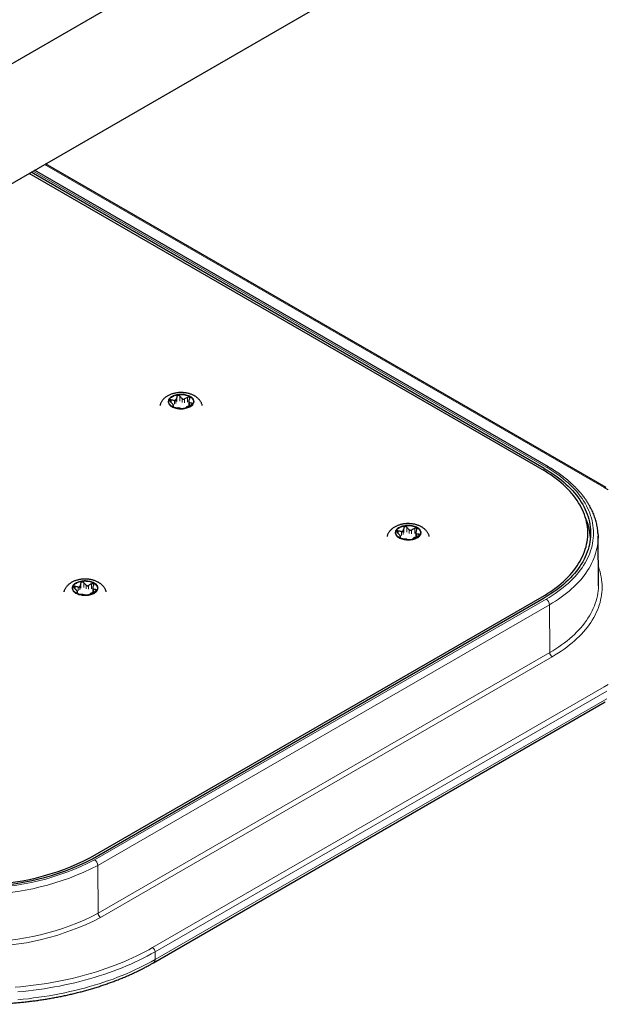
# Model space of a CAD drawing. Header units: millimetres. Extents: x 8 to 2230, y 12 to 2204.
# Tile 96 of 163: x 1858 to 1959, y 808 to 979. Entities that reach past the tile are written whole.
import ezdxf

# ---------------------------------------------------------------- set-up
doc = ezdxf.new("R2010")
doc.units = ezdxf.units.MM

msp = doc.modelspace()

# ---------------------------------------------------------------- linework, layer by layer
at = {"color": 7, "linetype": 'Continuous', "lineweight": 30}
for p, q in [((2102.04, 1113.49), (1838.71, 961.47)), ((1842.38, 942.81), (2111.7, 1098.28)), ((1949.62, 901.62), (1860.33, 953.17)), ((1959.63, 898.05), (1862.24, 954.27)), ((1948.52, 901.17), (1859.39, 952.63)), ((1948.86, 901.37), (1859.74, 952.82)), ((1884.45, 912.04), (1884.45, 912.35)), ((1887.12, 912.89), (1887.12, 912.25)), ((1926.58, 890.11), (1926.58, 889.48)), ((1923.91, 889.26), (1923.91, 889.57)), ((1958.34, 881.3), (1958.25, 889.56)), ((1867.77, 879.63), (1867.77, 879.94)), ((1870.43, 880.48), (1870.43, 879.84)), ((1870.03, 833.73), (1948.52, 879.04)), ((1870.37, 833.53), (1948.86, 878.84)), ((1881.01, 815.46), (1959.5, 860.77))]:
    msp.add_line(p, q, dxfattribs=at)
at = {"color": 252, "linetype": 'Continuous', "lineweight": 0}
for p, q in [((1959.33, 898.02), (1862.07, 954.17)), ((1949.22, 901.58), (1860.09, 953.03)), ((1885.06, 913.84), (1885.06, 912.98)), ((1885.56, 913.06), (1885.56, 913.91)), ((1886.92, 913.7), (1886.92, 912.85)), ((1884.06, 912.83), (1884.06, 913.26)), ((1884.29, 912.15), (1884.29, 912.18)), ((1884.44, 912.31), (1884.44, 912.04)), ((1884.62, 913.15), (1884.62, 912.5)), ((1884.9, 912.66), (1884.9, 913.31)), ((1885.97, 913.48), (1885.97, 912.82)), ((1886.36, 912.76), (1886.36, 913.42)), ((1887.24, 912.27), (1887.24, 912.75)), ((1887.65, 912.7), (1887.65, 912.51)), ((1948.86, 900.97), (1948.86, 901.37)), ((1923.52, 890.05), (1923.52, 890.48)), ((1924.08, 890.37), (1924.08, 889.72)), ((1924.36, 889.88), (1924.36, 890.54)), ((1924.51, 891.06), (1924.51, 890.21)), ((1925.01, 890.28), (1925.01, 891.13)), ((1925.43, 890.7), (1925.43, 890.05)), ((1925.81, 889.99), (1925.81, 890.64)), ((1926.38, 890.92), (1926.38, 890.07)), ((1926.7, 889.49), (1926.7, 889.97)), ((1927.11, 889.93), (1927.11, 889.73)), ((1923.75, 889.37), (1923.75, 889.41)), ((1923.9, 889.54), (1923.9, 889.26)), ((1868.37, 881.42), (1868.37, 880.57)), ((1868.87, 880.65), (1868.87, 881.5)), ((1870.23, 881.29), (1870.23, 880.44)), ((1867.37, 880.42), (1867.37, 880.85)), ((1867.6, 879.73), (1867.6, 879.77)), ((1867.75, 879.9), (1867.75, 879.63)), ((1867.93, 880.74), (1867.93, 880.08)), ((1868.22, 880.25), (1868.22, 880.9)), ((1869.28, 881.07), (1869.28, 880.41)), ((1869.67, 880.35), (1869.67, 881.01)), ((1870.55, 879.86), (1870.55, 880.33)), ((1870.96, 880.29), (1870.96, 880.1)), ((1870.73, 833.32), (1949.22, 878.63)), ((1949.79, 877.66), (1871.3, 832.35)), ((1949.85, 869.37), (1949.79, 877.66)), ((1871.36, 824.05), (1949.85, 869.37)), ((1950.27, 868.63), (1871.78, 823.32)), ((1880.84, 818.1), (1959.33, 863.41)), ((1959.75, 862.67), (1881.26, 817.36)), ((1959.75, 861.32), (1881.26, 816.01)), ((1871.36, 824.05), (1871.3, 832.35)), ((1881.26, 816.01), (1881.26, 817.36))]:
    msp.add_line(p, q, dxfattribs=at)
at = {"color": 252, "linetype": 'Continuous', "lineweight": 0, "flags": 128}
for points in [[(1887.38, 913.88), (1887.22, 913.97), (1887.05, 914.04), (1886.87, 914.11), (1886.67, 914.16), (1886.47, 914.2), (1886.27, 914.23), (1886.05, 914.26), (1885.84, 914.26), (1885.63, 914.26), (1885.41, 914.25), (1885.21, 914.22), (1885, 914.18), (1884.8, 914.13), (1884.62, 914.07), (1884.44, 914.01), (1884.27, 913.93), (1884.12, 913.84), (1883.99, 913.74), (1883.87, 913.64), (1883.76, 913.53), (1883.68, 913.42), (1883.61, 913.3), (1883.57, 913.18), (1883.54, 913.06), (1883.54, 912.93), (1883.55, 912.81), (1883.59, 912.69), (1883.64, 912.57), (1883.72, 912.45), (1883.81, 912.34), (1883.92, 912.24), (1884.05, 912.14), (1884.2, 912.05), (1884.36, 911.96), (1884.53, 911.89), (1884.71, 911.83), (1884.9, 911.77), (1885.1, 911.73), (1885.31, 911.7), (1885.52, 911.68), (1885.73, 911.67), (1885.95, 911.67), (1886.16, 911.68), (1886.37, 911.71), (1886.57, 911.75), (1886.77, 911.8), (1886.96, 911.86), (1887.14, 911.93), (1887.3, 912), (1887.45, 912.09), (1887.59, 912.19), (1887.71, 912.29), (1887.81, 912.4), (1887.9, 912.51), (1887.96, 912.63), (1888.01, 912.75), (1888.03, 912.87), (1888.04, 913), (1888.02, 913.12), (1887.99, 913.24), (1887.93, 913.36), (1887.86, 913.48), (1887.76, 913.59), (1887.65, 913.69), (1887.52, 913.79), (1887.38, 913.88)], [(1949.22, 878.63), (1949.75, 878.95), (1950.27, 879.27), (1950.77, 879.6), (1951.25, 879.94), (1951.72, 880.29), (1952.17, 880.64), (1952.61, 881), (1953.03, 881.37), (1953.43, 881.74), (1953.81, 882.12), (1954.18, 882.51), (1954.53, 882.9), (1954.85, 883.29), (1955.16, 883.69), (1955.46, 884.1), (1955.73, 884.51), (1955.98, 884.93), (1956.21, 885.34), (1956.43, 885.77), (1956.62, 886.19), (1956.8, 886.62), (1956.95, 887.05), (1957.08, 887.48), (1957.19, 887.92), (1957.29, 888.35), (1957.36, 888.79), (1957.41, 889.23), (1957.44, 889.67), (1957.45, 890.11), (1957.44, 890.55), (1957.41, 890.98), (1957.36, 891.42), (1957.29, 891.86), (1957.19, 892.3), (1957.08, 892.73), (1956.95, 893.16), (1956.8, 893.59), (1956.62, 894.02), (1956.43, 894.45), (1956.21, 894.87), (1955.98, 895.29), (1955.73, 895.7), (1955.46, 896.11), (1955.16, 896.52), (1954.85, 896.92), (1954.53, 897.32), (1954.18, 897.71), (1953.81, 898.09), (1953.43, 898.47), (1953.03, 898.84), (1952.61, 899.21), (1952.17, 899.57), (1951.72, 899.93), (1951.25, 900.27), (1950.77, 900.61), (1950.27, 900.94), (1949.75, 901.26), (1949.22, 901.58)], [(1959.98, 897.64), (1959.33, 898.02)], [(1926.84, 891.11), (1926.68, 891.19), (1926.51, 891.26), (1926.32, 891.33), (1926.13, 891.38), (1925.93, 891.42), (1925.72, 891.46), (1925.51, 891.48), (1925.3, 891.49), (1925.08, 891.48), (1924.87, 891.47), (1924.66, 891.44), (1924.46, 891.4), (1924.26, 891.36), (1924.07, 891.3), (1923.9, 891.23), (1923.73, 891.15), (1923.58, 891.06), (1923.44, 890.97), (1923.32, 890.86), (1923.22, 890.76), (1923.14, 890.64), (1923.07, 890.52), (1923.03, 890.4), (1923, 890.28), (1922.99, 890.16), (1923.01, 890.03), (1923.05, 889.91), (1923.1, 889.79), (1923.18, 889.68), (1923.27, 889.57), (1923.38, 889.46), (1923.51, 889.36), (1923.65, 889.27), (1923.81, 889.19), (1923.98, 889.11), (1924.17, 889.05), (1924.36, 888.99), (1924.56, 888.95), (1924.77, 888.92), (1924.98, 888.9), (1925.19, 888.89), (1925.4, 888.89), (1925.62, 888.91), (1925.83, 888.93), (1926.03, 888.97), (1926.23, 889.02), (1926.42, 889.08), (1926.59, 889.15), (1926.76, 889.23), (1926.91, 889.31), (1927.05, 889.41), (1927.17, 889.51), (1927.27, 889.62), (1927.35, 889.73), (1927.42, 889.85), (1927.46, 889.97), (1927.49, 890.1), (1927.49, 890.22), (1927.48, 890.34), (1927.44, 890.46), (1927.39, 890.58), (1927.31, 890.7), (1927.22, 890.81), (1927.11, 890.92), (1926.98, 891.01), (1926.84, 891.11)], [(1958.25, 889.26), (1958.25, 889.24), (1958.23, 888.79), (1958.19, 888.35), (1958.13, 887.91), (1958.04, 887.46), (1957.94, 887.02), (1957.82, 886.58), (1957.68, 886.15), (1957.52, 885.71), (1957.33, 885.28), (1957.13, 884.85), (1956.91, 884.43), (1956.67, 884.01), (1956.41, 883.59), (1956.12, 883.18), (1955.83, 882.77), (1955.51, 882.36), (1955.17, 881.96), (1954.82, 881.57), (1954.44, 881.18), (1954.05, 880.8), (1953.64, 880.42), (1953.22, 880.05), (1952.78, 879.69), (1952.32, 879.33), (1951.84, 878.98), (1951.35, 878.64), (1950.84, 878.3), (1950.32, 877.98), (1949.79, 877.66)], [(1958.31, 884.23), (1958.44, 883.83), (1958.58, 883.39), (1958.69, 882.95), (1958.78, 882.5), (1958.85, 882.06), (1958.9, 881.61), (1958.93, 881.16), (1958.94, 880.72), (1958.93, 880.27), (1958.9, 879.82), (1958.85, 879.38), (1958.78, 878.93), (1958.69, 878.49), (1958.58, 878.04), (1958.44, 877.6), (1958.29, 877.16), (1958.12, 876.73), (1957.93, 876.29), (1957.72, 875.86), (1957.49, 875.44), (1957.24, 875.01), (1956.97, 874.59), (1956.69, 874.18), (1956.38, 873.77), (1956.06, 873.36), (1955.71, 872.96), (1955.35, 872.56), (1954.98, 872.17), (1954.58, 871.79), (1954.17, 871.41), (1953.74, 871.04), (1953.29, 870.67), (1952.82, 870.32), (1952.35, 869.96), (1951.85, 869.62), (1951.34, 869.28), (1950.81, 868.96), (1950.27, 868.63)], [(1870.69, 881.47), (1870.53, 881.56), (1870.36, 881.63), (1870.18, 881.69), (1869.99, 881.75), (1869.79, 881.79), (1869.58, 881.82), (1869.37, 881.84), (1869.15, 881.85), (1868.94, 881.85), (1868.73, 881.83), (1868.52, 881.81), (1868.31, 881.77), (1868.12, 881.72), (1867.93, 881.66), (1867.75, 881.59), (1867.59, 881.52), (1867.44, 881.43), (1867.3, 881.33), (1867.18, 881.23), (1867.08, 881.12), (1866.99, 881.01), (1866.93, 880.89), (1866.88, 880.77), (1866.86, 880.65), (1866.85, 880.52), (1866.87, 880.4), (1866.9, 880.28), (1866.96, 880.16), (1867.03, 880.04), (1867.13, 879.93), (1867.24, 879.83), (1867.37, 879.73), (1867.51, 879.64), (1867.67, 879.55), (1867.84, 879.48), (1868.02, 879.41), (1868.21, 879.36), (1868.41, 879.32), (1868.62, 879.28), (1868.83, 879.26), (1869.05, 879.26), (1869.26, 879.26), (1869.47, 879.27), (1869.68, 879.3), (1869.89, 879.34), (1870.08, 879.39), (1870.27, 879.44), (1870.45, 879.51), (1870.61, 879.59), (1870.76, 879.68), (1870.9, 879.78), (1871.02, 879.88), (1871.12, 879.99), (1871.21, 880.1), (1871.27, 880.22), (1871.32, 880.34), (1871.34, 880.46), (1871.35, 880.58), (1871.33, 880.71), (1871.3, 880.83), (1871.24, 880.95), (1871.17, 881.07), (1871.07, 881.18), (1870.96, 881.28), (1870.84, 881.38), (1870.69, 881.47)], [(1949.85, 869.37), (1950.39, 869.68), (1950.91, 870.01), (1951.42, 870.35), (1951.91, 870.69), (1952.39, 871.04), (1952.85, 871.4), (1953.29, 871.76), (1953.72, 872.13), (1954.13, 872.51), (1954.52, 872.9), (1954.89, 873.29), (1955.25, 873.68), (1955.59, 874.08), (1955.91, 874.49), (1956.21, 874.9), (1956.49, 875.31), (1956.75, 875.73), (1956.99, 876.16), (1957.21, 876.58), (1957.42, 877.01), (1957.6, 877.45), (1957.76, 877.88), (1957.91, 878.32), (1958.03, 878.76), (1958.13, 879.2), (1958.21, 879.64), (1958.28, 880.09), (1958.32, 880.53), (1958.34, 880.94)], [(1959.33, 863.41), (1959.98, 863.79)], [(1856.93, 811.18), (1857.86, 811.26), (1858.78, 811.36), (1859.7, 811.47), (1860.62, 811.59), (1861.53, 811.72), (1862.43, 811.86), (1863.33, 812.01), (1864.23, 812.18), (1865.11, 812.35), (1865.99, 812.54), (1866.87, 812.74), (1867.73, 812.95), (1868.59, 813.17), (1869.43, 813.4), (1870.27, 813.65), (1871.1, 813.9), (1871.92, 814.16), (1872.73, 814.44), (1873.53, 814.72), (1874.32, 815.02), (1875.09, 815.32), (1875.85, 815.63), (1876.61, 815.96), (1877.35, 816.29), (1878.07, 816.64), (1878.78, 816.99), (1879.48, 817.35), (1880.17, 817.72), (1880.84, 818.1)], [(1881.26, 817.36), (1880.59, 816.98), (1879.91, 816.61), (1879.21, 816.25), (1878.5, 815.9), (1877.77, 815.56), (1877.03, 815.22), (1876.28, 814.9), (1875.52, 814.58), (1874.75, 814.28), (1873.96, 813.98), (1873.16, 813.69), (1872.36, 813.42), (1871.54, 813.15), (1870.71, 812.9), (1869.88, 812.65), (1869.03, 812.42), (1868.17, 812.19), (1867.31, 811.98), (1866.44, 811.78), (1865.56, 811.59), (1864.68, 811.41), (1863.79, 811.24), (1862.89, 811.08), (1861.99, 810.94), (1861.08, 810.8), (1860.16, 810.68), (1859.25, 810.57), (1858.32, 810.47), (1857.4, 810.38)], [(1881.26, 816.01), (1880.59, 815.63), (1879.91, 815.26), (1879.21, 814.9), (1878.5, 814.54), (1877.77, 814.2), (1877.03, 813.87), (1876.28, 813.54), (1875.52, 813.23), (1874.75, 812.92), (1873.96, 812.62), (1873.16, 812.34), (1872.36, 812.06), (1871.54, 811.8), (1870.71, 811.54), (1869.88, 811.3), (1869.03, 811.06), (1868.17, 810.84), (1867.31, 810.63), (1866.44, 810.43), (1865.56, 810.23), (1864.68, 810.05), (1863.79, 809.89), (1862.89, 809.73), (1861.99, 809.58), (1861.08, 809.45), (1860.16, 809.33), (1859.25, 809.21), (1858.32, 809.11), (1857.4, 809.03)]]:
    msp.add_lwpolyline(points, dxfattribs=at)
at = {"color": 7, "linetype": 'Continuous', "lineweight": 30, "flags": 128}
for points in [[(1884.27, 912.09), (1884.13, 912.18), (1884, 912.28), (1883.89, 912.38), (1883.8, 912.49), (1883.73, 912.61), (1883.68, 912.72), (1883.65, 912.84), (1883.64, 912.97), (1883.65, 913.09), (1883.68, 913.21), (1883.73, 913.33), (1883.8, 913.44), (1883.89, 913.55), (1884, 913.66), (1884.13, 913.75), (1884.27, 913.84), (1884.42, 913.92), (1884.59, 914), (1884.77, 914.06), (1884.96, 914.11), (1885.16, 914.15), (1885.37, 914.18), (1885.58, 914.2), (1885.79, 914.21), (1886, 914.2), (1886.21, 914.18), (1886.41, 914.15), (1886.61, 914.11), (1886.8, 914.06), (1886.98, 914), (1887.15, 913.92), (1887.31, 913.84), (1887.45, 913.75), (1887.58, 913.66), (1887.68, 913.55), (1887.77, 913.44), (1887.85, 913.33), (1887.9, 913.21), (1887.93, 913.09), (1887.94, 912.97), (1887.93, 912.84), (1887.9, 912.72), (1887.85, 912.61), (1887.77, 912.49), (1887.68, 912.38), (1887.58, 912.28), (1887.45, 912.18), (1887.31, 912.09), (1887.15, 912.01), (1886.98, 911.93), (1886.8, 911.87), (1886.61, 911.82), (1886.41, 911.78), (1886.21, 911.75), (1886, 911.73), (1885.79, 911.72), (1885.58, 911.73), (1885.37, 911.75), (1885.16, 911.78), (1884.96, 911.82), (1884.77, 911.87), (1884.59, 911.93), (1884.42, 912.01), (1884.27, 912.09)], [(1948.52, 879.04), (1949.04, 879.35), (1949.54, 879.66), (1950.04, 879.99), (1950.51, 880.32), (1950.97, 880.66), (1951.41, 881.01), (1951.84, 881.37), (1952.25, 881.73), (1952.64, 882.09), (1953.01, 882.47), (1953.37, 882.85), (1953.7, 883.23), (1954.02, 883.62), (1954.32, 884.02), (1954.6, 884.42), (1954.87, 884.82), (1955.11, 885.23), (1955.33, 885.64), (1955.54, 886.05), (1955.72, 886.47), (1955.88, 886.89), (1956.03, 887.32), (1956.15, 887.74), (1956.25, 888.17), (1956.33, 888.6), (1956.39, 889.03), (1956.44, 889.46), (1956.46, 889.89), (1956.46, 890.32), (1956.44, 890.75), (1956.39, 891.18), (1956.33, 891.61), (1956.25, 892.04), (1956.15, 892.47), (1956.03, 892.89), (1955.88, 893.32), (1955.72, 893.74), (1955.54, 894.16), (1955.33, 894.57), (1955.11, 894.98), (1954.87, 895.39), (1954.6, 895.8), (1954.32, 896.2), (1954.02, 896.59), (1953.7, 896.98), (1953.37, 897.37), (1953.01, 897.74), (1952.64, 898.12), (1952.25, 898.49), (1951.84, 898.85), (1951.41, 899.2), (1950.97, 899.55), (1950.51, 899.89), (1950.04, 900.22), (1949.54, 900.55), (1949.04, 900.86), (1948.52, 901.17)], [(1948.86, 901.37), (1949.39, 901.06), (1949.91, 900.73), (1950.41, 900.4), (1950.89, 900.06), (1951.36, 899.72), (1951.81, 899.36), (1952.24, 899), (1952.66, 898.64), (1953.06, 898.26), (1953.44, 897.88), (1953.8, 897.5), (1954.14, 897.1), (1954.47, 896.71), (1954.77, 896.3), (1955.06, 895.9), (1955.32, 895.49), (1955.57, 895.07), (1955.8, 894.65), (1956.01, 894.23), (1956.19, 893.8), (1956.36, 893.38), (1956.5, 892.94), (1956.63, 892.51), (1956.73, 892.08), (1956.82, 891.64), (1956.88, 891.2), (1956.92, 890.76), (1956.94, 890.33), (1956.94, 889.89), (1956.92, 889.45), (1956.88, 889.01), (1956.82, 888.57), (1956.73, 888.14), (1956.63, 887.7), (1956.5, 887.27), (1956.36, 886.84), (1956.19, 886.41), (1956.01, 885.98), (1955.8, 885.56), (1955.57, 885.14), (1955.32, 884.73), (1955.06, 884.31), (1954.77, 883.91), (1954.47, 883.51), (1954.14, 883.11), (1953.8, 882.72), (1953.44, 882.33), (1953.06, 881.95), (1952.66, 881.58), (1952.24, 881.21), (1951.81, 880.85), (1951.36, 880.49), (1950.89, 880.15), (1950.41, 879.81), (1949.91, 879.48), (1949.39, 879.15), (1948.86, 878.84)], [(1923.72, 889.31), (1923.58, 889.4), (1923.46, 889.5), (1923.35, 889.6), (1923.26, 889.71), (1923.19, 889.83), (1923.14, 889.95), (1923.1, 890.07), (1923.09, 890.19), (1923.1, 890.31), (1923.14, 890.43), (1923.19, 890.55), (1923.26, 890.66), (1923.35, 890.77), (1923.46, 890.88), (1923.58, 890.98), (1923.72, 891.07), (1923.88, 891.15), (1924.05, 891.22), (1924.23, 891.28), (1924.42, 891.33), (1924.62, 891.38), (1924.82, 891.41), (1925.03, 891.42), (1925.24, 891.43), (1925.46, 891.42), (1925.66, 891.41), (1925.87, 891.38), (1926.07, 891.33), (1926.26, 891.28), (1926.44, 891.22), (1926.61, 891.15), (1926.76, 891.07), (1926.91, 890.98), (1927.03, 890.88), (1927.14, 890.77), (1927.23, 890.66), (1927.3, 890.55), (1927.35, 890.43), (1927.38, 890.31), (1927.39, 890.19), (1927.38, 890.07), (1927.35, 889.95), (1927.3, 889.83), (1927.23, 889.71), (1927.14, 889.6), (1927.03, 889.5), (1926.91, 889.4), (1926.76, 889.31), (1926.61, 889.23), (1926.44, 889.16), (1926.26, 889.09), (1926.07, 889.04), (1925.87, 889), (1925.66, 888.97), (1925.46, 888.95), (1925.24, 888.95), (1925.03, 888.95), (1924.82, 888.97), (1924.62, 889), (1924.42, 889.04), (1924.23, 889.09), (1924.05, 889.16), (1923.88, 889.23), (1923.72, 889.31)], [(1958.24, 889.84), (1958.25, 889.68), (1958.25, 889.26)], [(1867.58, 879.68), (1867.44, 879.77), (1867.31, 879.86), (1867.2, 879.97), (1867.11, 880.08), (1867.04, 880.19), (1866.99, 880.31), (1866.96, 880.43), (1866.95, 880.55), (1866.96, 880.68), (1866.99, 880.8), (1867.04, 880.91), (1867.11, 881.03), (1867.2, 881.14), (1867.31, 881.24), (1867.44, 881.34), (1867.58, 881.43), (1867.74, 881.51), (1867.91, 881.59), (1868.09, 881.65), (1868.28, 881.7), (1868.48, 881.74), (1868.68, 881.77), (1868.89, 881.79), (1869.1, 881.8), (1869.31, 881.79), (1869.52, 881.77), (1869.72, 881.74), (1869.92, 881.7), (1870.11, 881.65), (1870.29, 881.59), (1870.46, 881.51), (1870.62, 881.43), (1870.76, 881.34), (1870.89, 881.24), (1871, 881.14), (1871.09, 881.03), (1871.16, 880.91), (1871.21, 880.8), (1871.24, 880.68), (1871.25, 880.55), (1871.24, 880.43), (1871.21, 880.31), (1871.16, 880.19), (1871.09, 880.08), (1871, 879.97), (1870.89, 879.86), (1870.76, 879.77), (1870.62, 879.68), (1870.46, 879.59), (1870.29, 879.52), (1870.11, 879.46), (1869.92, 879.41), (1869.72, 879.37), (1869.52, 879.34), (1869.31, 879.32), (1869.1, 879.31), (1868.89, 879.32), (1868.68, 879.34), (1868.48, 879.37), (1868.28, 879.41), (1868.09, 879.46), (1867.91, 879.52), (1867.74, 879.59), (1867.58, 879.68)], [(1958.34, 880.94), (1958.34, 880.98), (1958.34, 881.3)]]:
    msp.add_lwpolyline(points, dxfattribs=at)
at = {"color": 252, "linetype": 'Continuous', "lineweight": 0}
for centre, radius, start, end in [((1949.45, 901.26), 0.392, 64.8183, 126.4959), ((1948.56, 877.6), 1.23, 2.7938, 57.4949), ((1950.77, 869.41), 0.923, 182.9181, 237.3706), ((1850.86, 871.62), 43.15, 242.5749, 297.4251), ((1870.07, 832.29), 1.23, 2.7938, 57.4949), ((1850.86, 871.77), 44.4, 242.5919, 297.4081), ((1850.86, 863.71), 45.49, 242.6097, 297.3903), ((1850.86, 863.59), 44.54, 242.5919, 297.4081), ((1872.28, 824.1), 0.923, 182.9181, 237.3706), ((1880.34, 817.32), 0.922, 2.6055, 57.3945), ((1880.66, 815.95), 0.607, 305.8659, 5.4456)]:
    msp.add_arc(centre, radius, start, end, dxfattribs=at)
at = {"color": 7, "linetype": 'Continuous', "lineweight": 30}
for centre, radius, start, end in [((1947.13, 888.81), 9.79, 2.8598, 24.8385), ((1850.86, 871.17), 42.4, 242.5918, 297.4082), ((1850.86, 870.7), 41.65, 242.5918, 297.4082)]:
    msp.add_arc(centre, radius, start, end, dxfattribs=at)
for points, knots in [([(1889.47, 912.29), (1889.45, 912.34), (1889.42, 912.46), (1889.36, 912.63), (1889.27, 912.82), (1889.17, 913), (1889.05, 913.17), (1888.91, 913.33), (1888.76, 913.49), (1888.6, 913.64), (1888.42, 913.77), (1888.26, 913.88), (1888.12, 913.97), (1887.97, 914.05), (1887.78, 914.14), (1887.54, 914.24), (1887.3, 914.32), (1887.05, 914.39), (1886.8, 914.44), (1886.54, 914.49), (1886.28, 914.52), (1886.02, 914.54), (1885.76, 914.54), (1885.49, 914.53), (1885.23, 914.51), (1884.97, 914.48), (1884.71, 914.43), (1884.46, 914.37), (1884.21, 914.3), (1883.97, 914.21), (1883.73, 914.11), (1883.5, 913.99), (1883.29, 913.86), (1883.08, 913.72), (1882.89, 913.56), (1882.72, 913.4), (1882.57, 913.22), (1882.43, 913.03), (1882.32, 912.84), (1882.22, 912.64), (1882.15, 912.46), (1882.12, 912.34), (1882.11, 912.29)], [0, 0, 0, 0, 0.017325, 0.039972, 0.062782, 0.08584, 0.109232, 0.133042, 0.157341, 0.182181, 0.207579, 0.233507, 0.245521, 0.261718, 0.2886, 0.315534, 0.342523, 0.369473, 0.39634, 0.423112, 0.449799, 0.476427, 0.50303, 0.529647, 0.556313, 0.583065, 0.609947, 0.636997, 0.664246, 0.691711, 0.719381, 0.747213, 0.775081, 0.80282, 0.830254, 0.857223, 0.883615, 0.909381, 0.934527, 0.959097, 0.983158, 1, 1, 1, 1]), ([(1885.06, 913.84), (1885.03, 913.75), (1884.98, 913.57), (1884.93, 913.4), (1884.9, 913.31)], [0, 0, 0, 0, 0.499604, 1, 1, 1, 1]), ([(1885.56, 913.91), (1885.53, 913.94), (1885.48, 913.98), (1885.38, 914.02), (1885.28, 914.03), (1885.19, 914), (1885.12, 913.95), (1885.08, 913.89), (1885.06, 913.85), (1885.06, 913.84)], [0, 0, 0, 0, 0.165353, 0.33162, 0.484162, 0.625774, 0.765975, 0.913088, 1, 1, 1, 1]), ([(1885.97, 913.48), (1885.94, 913.51), (1885.8, 913.65), (1885.66, 913.8), (1885.56, 913.91)], [0, 0, 0, 0, 0.238341, 1, 1, 1, 1]), ([(1886.92, 913.7), (1886.83, 913.65), (1886.64, 913.55), (1886.45, 913.46), (1886.36, 913.42)], [0, 0, 0, 0, 0.499604, 1, 1, 1, 1]), ([(1887.29, 913.49), (1887.29, 913.52), (1887.3, 913.58), (1887.28, 913.66), (1887.22, 913.72), (1887.15, 913.75), (1887.06, 913.75), (1886.98, 913.73), (1886.94, 913.71), (1886.92, 913.7)], [0, 0, 0, 0, 0.165307, 0.33158, 0.484126, 0.62574, 0.76594, 0.91305, 1, 1, 1, 1]), ([(1884.06, 913.26), (1884.03, 913.26), (1883.97, 913.27), (1883.89, 913.25), (1883.85, 913.21), (1883.83, 913.15), (1883.85, 913.08), (1883.88, 913.02), (1883.91, 912.98), (1883.92, 912.97)], [0, 0, 0, 0, 0.165307, 0.33158, 0.484126, 0.62574, 0.765939, 0.91305, 1, 1, 1, 1]), ([(1883.92, 912.97), (1884.03, 912.86), (1884.16, 912.71), (1884.3, 912.57), (1884.34, 912.54)], [0, 0, 0, 0, 0.761658, 1, 1, 1, 1]), ([(1884.62, 913.15), (1884.53, 913.17), (1884.34, 913.2), (1884.15, 913.24), (1884.06, 913.26)], [0, 0, 0, 0, 0.499473, 1, 1, 1, 1]), ([(1884.29, 912.18), (1884.28, 912.18), (1884.27, 912.16), (1884.3, 912.12), (1884.35, 912.08), (1884.43, 912.05), (1884.52, 912.01), (1884.59, 911.99), (1884.64, 911.98), (1884.66, 911.97)], [0, 0, 0, 0, 0.165307, 0.33158, 0.484126, 0.62574, 0.76594, 0.91305, 1, 1, 1, 1]), ([(1884.44, 912.31), (1884.41, 912.29), (1884.36, 912.24), (1884.31, 912.2), (1884.29, 912.18)], [0, 0, 0, 0, 0.499473, 1, 1, 1, 1]), ([(1884.44, 912.31), (1884.45, 912.33), (1884.46, 912.35), (1884.44, 912.41), (1884.39, 912.48), (1884.35, 912.52), (1884.34, 912.54)], [0, 0, 0, 0, 0.273824, 0.549306, 0.806223, 1, 1, 1, 1]), ([(1884.62, 913.15), (1884.66, 913.15), (1884.73, 913.14), (1884.82, 913.18), (1884.88, 913.24), (1884.9, 913.29), (1884.9, 913.31)], [0, 0, 0, 0, 0.273824, 0.549306, 0.806223, 1, 1, 1, 1]), ([(1885.97, 913.48), (1886, 913.46), (1886.06, 913.41), (1886.17, 913.38), (1886.27, 913.39), (1886.33, 913.41), (1886.36, 913.42)], [0, 0, 0, 0, 0.273891, 0.549364, 0.806277, 1, 1, 1, 1]), ([(1886.95, 912.13), (1886.92, 912.11), (1886.85, 912.08), (1886.76, 912.03), (1886.7, 911.99), (1886.68, 911.98), (1886.67, 911.97)], [0, 0, 0, 0, 0.273824, 0.549306, 0.8062232, 1, 1, 1, 1]), ([(1886.95, 912.13), (1887.05, 912.18), (1887.24, 912.27), (1887.42, 912.36), (1887.52, 912.41)], [0, 0, 0, 0, 0.4994728, 1, 1, 1, 1]), ([(1887.14, 912.97), (1887.13, 912.94), (1887.11, 912.88), (1887.14, 912.8), (1887.18, 912.76), (1887.22, 912.75), (1887.24, 912.75)], [0, 0, 0, 0, 0.273824, 0.549306, 0.806223, 1, 1, 1, 1]), ([(1887.14, 912.97), (1887.16, 913.05), (1887.21, 913.22), (1887.26, 913.4), (1887.29, 913.49)], [0, 0, 0, 0, 0.499473, 1, 1, 1, 1]), ([(1887.65, 912.7), (1887.61, 912.71), (1887.47, 912.71), (1887.33, 912.73), (1887.24, 912.75)], [0, 0, 0, 0, 0.338795, 1, 1, 1, 1]), ([(1887.52, 912.41), (1887.55, 912.43), (1887.61, 912.47), (1887.68, 912.53), (1887.73, 912.59), (1887.74, 912.64), (1887.73, 912.68), (1887.69, 912.7), (1887.66, 912.7), (1887.65, 912.7)], [0, 0, 0, 0, 0.165307, 0.33158, 0.484126, 0.62574, 0.765939, 0.91305, 1, 1, 1, 1]), ([(1884.66, 911.97), (1884.75, 911.95), (1884.93, 911.91), (1885.12, 911.88), (1885.22, 911.86)], [0, 0, 0, 0, 0.499604, 1, 1, 1, 1]), ([(1885.61, 911.8), (1885.58, 911.81), (1885.52, 911.82), (1885.41, 911.83), (1885.31, 911.85), (1885.25, 911.86), (1885.22, 911.86)], [0, 0, 0, 0, 0.273891, 0.549364, 0.806277, 1, 1, 1, 1]), ([(1885.61, 911.8), (1885.7, 911.79), (1885.84, 911.77), (1885.97, 911.76), (1886.02, 911.76)], [0, 0, 0, 0, 0.6612051, 1, 1, 1, 1]), ([(1886.02, 911.76), (1886.04, 911.76), (1886.09, 911.76), (1886.2, 911.76), (1886.3, 911.78), (1886.39, 911.79), (1886.46, 911.81), (1886.5, 911.83), (1886.51, 911.84), (1886.52, 911.84)], [0, 0, 0, 0, 0.165353, 0.33162, 0.484162, 0.625774, 0.765975, 0.913088, 1, 1, 1, 1]), ([(1886.52, 911.84), (1886.54, 911.86), (1886.59, 911.89), (1886.65, 911.94), (1886.67, 911.97)], [0, 0, 0, 0, 0.499604, 1, 1, 1, 1]), ([(1958.24, 889.85), (1958.24, 889.89), (1958.24, 890.08), (1958.21, 890.4), (1958.16, 890.83), (1958.09, 891.26), (1958.01, 891.69), (1957.9, 892.12), (1957.78, 892.54), (1957.64, 892.96), (1957.48, 893.38), (1957.31, 893.8), (1957.11, 894.22), (1956.9, 894.63), (1956.67, 895.04), (1956.42, 895.45), (1956.16, 895.85), (1955.88, 896.25), (1955.58, 896.64), (1955.26, 897.03), (1954.93, 897.42), (1954.58, 897.8), (1954.21, 898.17), (1953.83, 898.54), (1953.44, 898.9), (1953.02, 899.26), (1952.6, 899.61), (1952.15, 899.95), (1951.7, 900.29), (1951.23, 900.62), (1950.74, 900.94), (1950.25, 901.25), (1949.87, 901.47), (1949.66, 901.59), (1949.62, 901.62)], [0, 0, 0, 0, 0.008567, 0.040818, 0.073078, 0.105356, 0.137661, 0.170001, 0.202383, 0.234813, 0.267297, 0.299836, 0.332435, 0.365092, 0.397809, 0.430583, 0.463413, 0.496295, 0.529226, 0.562202, 0.595218, 0.628271, 0.661355, 0.694466, 0.727601, 0.760755, 0.793926, 0.827108, 0.860301, 0.8935, 0.926704, 0.959911, 0.991379, 1, 1, 1, 1]), ([(1928.92, 889.52), (1928.91, 889.57), (1928.88, 889.68), (1928.81, 889.86), (1928.73, 890.04), (1928.62, 890.22), (1928.51, 890.39), (1928.37, 890.55), (1928.22, 890.71), (1928.06, 890.86), (1927.87, 891), (1927.72, 891.1), (1927.57, 891.19), (1927.43, 891.27), (1927.23, 891.36), (1927, 891.46), (1926.76, 891.54), (1926.51, 891.61), (1926.26, 891.67), (1926, 891.71), (1925.74, 891.74), (1925.48, 891.76), (1925.21, 891.76), (1924.95, 891.76), (1924.69, 891.74), (1924.43, 891.7), (1924.17, 891.65), (1923.92, 891.59), (1923.67, 891.52), (1923.42, 891.43), (1923.19, 891.33), (1922.96, 891.22), (1922.74, 891.09), (1922.54, 890.94), (1922.35, 890.78), (1922.18, 890.62), (1922.02, 890.44), (1921.89, 890.25), (1921.77, 890.06), (1921.68, 889.87), (1921.61, 889.68), (1921.58, 889.57), (1921.57, 889.52)], [0, 0, 0, 0, 0.017325, 0.039972, 0.062782, 0.08584, 0.109232, 0.133042, 0.157341, 0.182181, 0.207579, 0.233507, 0.245521, 0.261718, 0.2886, 0.315534, 0.342523, 0.369473, 0.39634, 0.423112, 0.449799, 0.476427, 0.50303, 0.529647, 0.556313, 0.583065, 0.609947, 0.636997, 0.664246, 0.691711, 0.719381, 0.747213, 0.775081, 0.80282, 0.830254, 0.857223, 0.883615, 0.909381, 0.934527, 0.959097, 0.983158, 1, 1, 1, 1]), ([(1923.52, 890.48), (1923.48, 890.49), (1923.42, 890.5), (1923.35, 890.48), (1923.3, 890.43), (1923.29, 890.37), (1923.3, 890.3), (1923.34, 890.24), (1923.37, 890.21), (1923.38, 890.19)], [0, 0, 0, 0, 0.1653069, 0.3315801, 0.4841259, 0.6257399, 0.7659394, 0.9130499, 1, 1, 1, 1]), ([(1923.38, 890.19), (1923.48, 890.08), (1923.62, 889.93), (1923.76, 889.79), (1923.79, 889.76)], [0, 0, 0, 0, 0.761658, 1, 1, 1, 1]), ([(1924.08, 890.37), (1923.98, 890.39), (1923.79, 890.42), (1923.61, 890.46), (1923.52, 890.48)], [0, 0, 0, 0, 0.499473, 1, 1, 1, 1]), ([(1923.9, 889.54), (1923.9, 889.55), (1923.92, 889.57), (1923.9, 889.63), (1923.85, 889.7), (1923.81, 889.74), (1923.79, 889.76)], [0, 0, 0, 0, 0.273824, 0.549306, 0.806223, 1, 1, 1, 1]), ([(1924.08, 890.37), (1924.11, 890.37), (1924.18, 890.37), (1924.27, 890.4), (1924.33, 890.47), (1924.35, 890.52), (1924.36, 890.54)], [0, 0, 0, 0, 0.273824, 0.549306, 0.8062232, 1, 1, 1, 1]), ([(1924.51, 891.06), (1924.49, 890.97), (1924.44, 890.79), (1924.39, 890.62), (1924.36, 890.54)], [0, 0, 0, 0, 0.499604, 1, 1, 1, 1]), ([(1925.01, 891.13), (1924.99, 891.16), (1924.94, 891.21), (1924.84, 891.24), (1924.74, 891.25), (1924.65, 891.22), (1924.58, 891.17), (1924.53, 891.11), (1924.52, 891.07), (1924.51, 891.06)], [0, 0, 0, 0, 0.165353, 0.33162, 0.484162, 0.625774, 0.765975, 0.913088, 1, 1, 1, 1]), ([(1925.43, 890.7), (1925.39, 890.73), (1925.25, 890.87), (1925.12, 891.02), (1925.01, 891.13)], [0, 0, 0, 0, 0.238341, 1, 1, 1, 1]), ([(1925.43, 890.7), (1925.45, 890.68), (1925.51, 890.63), (1925.62, 890.6), (1925.73, 890.61), (1925.79, 890.63), (1925.81, 890.64)], [0, 0, 0, 0, 0.2738911, 0.5493636, 0.8062775, 1, 1, 1, 1]), ([(1926.38, 890.92), (1926.28, 890.87), (1926.1, 890.78), (1925.91, 890.69), (1925.81, 890.64)], [0, 0, 0, 0, 0.499604, 1, 1, 1, 1]), ([(1926.74, 890.71), (1926.75, 890.74), (1926.76, 890.8), (1926.73, 890.88), (1926.68, 890.94), (1926.6, 890.97), (1926.52, 890.97), (1926.44, 890.95), (1926.39, 890.93), (1926.38, 890.92)], [0, 0, 0, 0, 0.165307, 0.3315802, 0.484126, 0.62574, 0.7659396, 0.9130501, 1, 1, 1, 1]), ([(1926.59, 890.19), (1926.59, 890.16), (1926.57, 890.1), (1926.59, 890.03), (1926.64, 889.98), (1926.68, 889.97), (1926.7, 889.97)], [0, 0, 0, 0, 0.273824, 0.549306, 0.806223, 1, 1, 1, 1]), ([(1926.59, 890.19), (1926.62, 890.28), (1926.67, 890.45), (1926.72, 890.62), (1926.74, 890.71)], [0, 0, 0, 0, 0.499473, 1, 1, 1, 1]), ([(1927.11, 889.93), (1927.06, 889.93), (1926.93, 889.94), (1926.79, 889.96), (1926.7, 889.97)], [0, 0, 0, 0, 0.338795, 1, 1, 1, 1]), ([(1926.97, 889.64), (1927, 889.65), (1927.07, 889.69), (1927.14, 889.76), (1927.19, 889.82), (1927.2, 889.87), (1927.18, 889.9), (1927.15, 889.92), (1927.12, 889.93), (1927.11, 889.93)], [0, 0, 0, 0, 0.165307, 0.33158, 0.484126, 0.62574, 0.765939, 0.91305, 1, 1, 1, 1]), ([(1923.75, 889.41), (1923.74, 889.4), (1923.73, 889.38), (1923.76, 889.35), (1923.81, 889.31), (1923.89, 889.27), (1923.97, 889.23), (1924.05, 889.21), (1924.1, 889.2), (1924.11, 889.19)], [0, 0, 0, 0, 0.165307, 0.33158, 0.484126, 0.62574, 0.76594, 0.91305, 1, 1, 1, 1]), ([(1923.9, 889.54), (1923.87, 889.51), (1923.82, 889.46), (1923.77, 889.42), (1923.75, 889.41)], [0, 0, 0, 0, 0.499473, 1, 1, 1, 1]), ([(1924.11, 889.19), (1924.21, 889.17), (1924.39, 889.13), (1924.58, 889.1), (1924.68, 889.09)], [0, 0, 0, 0, 0.499604, 1, 1, 1, 1]), ([(1925.06, 889.03), (1925.03, 889.03), (1924.98, 889.04), (1924.87, 889.06), (1924.76, 889.07), (1924.7, 889.08), (1924.68, 889.09)], [0, 0, 0, 0, 0.273891, 0.549364, 0.806277, 1, 1, 1, 1]), ([(1925.06, 889.03), (1925.15, 889.01), (1925.29, 888.99), (1925.43, 888.99), (1925.47, 888.98)], [0, 0, 0, 0, 0.6612051, 1, 1, 1, 1]), ([(1925.47, 888.98), (1925.5, 888.98), (1925.55, 888.98), (1925.65, 888.99), (1925.75, 889), (1925.84, 889.01), (1925.91, 889.03), (1925.96, 889.05), (1925.97, 889.06), (1925.98, 889.06)], [0, 0, 0, 0, 0.165353, 0.33162, 0.484162, 0.625774, 0.765975, 0.913088, 1, 1, 1, 1]), ([(1925.98, 889.06), (1926, 889.08), (1926.05, 889.12), (1926.1, 889.17), (1926.13, 889.19)], [0, 0, 0, 0, 0.499604, 1, 1, 1, 1]), ([(1926.41, 889.35), (1926.37, 889.34), (1926.3, 889.3), (1926.21, 889.25), (1926.15, 889.22), (1926.14, 889.2), (1926.13, 889.19)], [0, 0, 0, 0, 0.273824, 0.549306, 0.806223, 1, 1, 1, 1]), ([(1926.41, 889.35), (1926.51, 889.4), (1926.7, 889.49), (1926.88, 889.59), (1926.97, 889.64)], [0, 0, 0, 0, 0.499473, 1, 1, 1, 1]), ([(1872.78, 879.88), (1872.77, 879.93), (1872.74, 880.05), (1872.67, 880.22), (1872.58, 880.41), (1872.48, 880.58), (1872.36, 880.76), (1872.23, 880.92), (1872.08, 881.08), (1871.91, 881.22), (1871.73, 881.36), (1871.57, 881.47), (1871.43, 881.55), (1871.28, 881.63), (1871.09, 881.73), (1870.86, 881.82), (1870.61, 881.91), (1870.37, 881.98), (1870.11, 882.03), (1869.86, 882.08), (1869.6, 882.11), (1869.33, 882.13), (1869.07, 882.13), (1868.81, 882.12), (1868.54, 882.1), (1868.28, 882.07), (1868.03, 882.02), (1867.77, 881.96), (1867.52, 881.89), (1867.28, 881.8), (1867.04, 881.7), (1866.82, 881.58), (1866.6, 881.45), (1866.39, 881.31), (1866.2, 881.15), (1866.03, 880.98), (1865.88, 880.81), (1865.74, 880.62), (1865.63, 880.43), (1865.53, 880.23), (1865.46, 880.05), (1865.43, 879.93), (1865.42, 879.88)], [0, 0, 0, 0, 0.017325, 0.039972, 0.062782, 0.08584, 0.109232, 0.133042, 0.157341, 0.182181, 0.207579, 0.233507, 0.245521, 0.261718, 0.2886, 0.315534, 0.342523, 0.369473, 0.39634, 0.423112, 0.449799, 0.476427, 0.50303, 0.529647, 0.556313, 0.583065, 0.609947, 0.636997, 0.664246, 0.691711, 0.719381, 0.747213, 0.775081, 0.80282, 0.830254, 0.857223, 0.883615, 0.909381, 0.934527, 0.959097, 0.983158, 1, 1, 1, 1]), ([(1868.37, 881.42), (1868.34, 881.34), (1868.29, 881.16), (1868.24, 880.99), (1868.22, 880.9)], [0, 0, 0, 0, 0.499604, 1, 1, 1, 1]), ([(1868.87, 881.5), (1868.84, 881.52), (1868.79, 881.57), (1868.69, 881.61), (1868.59, 881.61), (1868.5, 881.59), (1868.43, 881.54), (1868.39, 881.48), (1868.37, 881.44), (1868.37, 881.42)], [0, 0, 0, 0, 0.165353, 0.33162, 0.484162, 0.625774, 0.765975, 0.913088, 1, 1, 1, 1]), ([(1869.28, 881.07), (1869.25, 881.1), (1869.11, 881.24), (1868.97, 881.39), (1868.87, 881.5)], [0, 0, 0, 0, 0.238341, 1, 1, 1, 1]), ([(1870.23, 881.29), (1870.14, 881.24), (1869.95, 881.14), (1869.76, 881.05), (1869.67, 881.01)], [0, 0, 0, 0, 0.499604, 1, 1, 1, 1]), ([(1870.6, 881.08), (1870.6, 881.11), (1870.62, 881.17), (1870.59, 881.25), (1870.53, 881.31), (1870.46, 881.34), (1870.37, 881.34), (1870.29, 881.32), (1870.25, 881.3), (1870.23, 881.29)], [0, 0, 0, 0, 0.165307, 0.33158, 0.484126, 0.62574, 0.76594, 0.91305, 1, 1, 1, 1]), ([(1867.37, 880.85), (1867.34, 880.85), (1867.28, 880.86), (1867.2, 880.84), (1867.16, 880.8), (1867.14, 880.74), (1867.16, 880.67), (1867.19, 880.61), (1867.23, 880.57), (1867.24, 880.56)], [0, 0, 0, 0, 0.165307, 0.33158, 0.484126, 0.62574, 0.765939, 0.91305, 1, 1, 1, 1]), ([(1867.24, 880.56), (1867.34, 880.45), (1867.48, 880.3), (1867.62, 880.16), (1867.65, 880.13)], [0, 0, 0, 0, 0.761658, 1, 1, 1, 1]), ([(1867.93, 880.74), (1867.84, 880.76), (1867.65, 880.79), (1867.46, 880.83), (1867.37, 880.85)], [0, 0, 0, 0, 0.4994728, 1, 1, 1, 1]), ([(1867.6, 879.77), (1867.6, 879.77), (1867.58, 879.75), (1867.61, 879.71), (1867.67, 879.67), (1867.74, 879.63), (1867.83, 879.6), (1867.91, 879.58), (1867.95, 879.56), (1867.97, 879.56)], [0, 0, 0, 0, 0.165307, 0.33158, 0.484126, 0.62574, 0.76594, 0.91305, 1, 1, 1, 1]), ([(1867.75, 879.9), (1867.73, 879.88), (1867.68, 879.83), (1867.63, 879.79), (1867.6, 879.77)], [0, 0, 0, 0, 0.499473, 1, 1, 1, 1]), ([(1867.75, 879.9), (1867.76, 879.91), (1867.77, 879.94), (1867.75, 880), (1867.71, 880.06), (1867.67, 880.11), (1867.65, 880.13)], [0, 0, 0, 0, 0.273824, 0.549306, 0.806223, 1, 1, 1, 1]), ([(1867.93, 880.74), (1867.97, 880.74), (1868.04, 880.73), (1868.13, 880.77), (1868.19, 880.83), (1868.21, 880.88), (1868.22, 880.9)], [0, 0, 0, 0, 0.273824, 0.549306, 0.806223, 1, 1, 1, 1]), ([(1867.97, 879.56), (1868.06, 879.54), (1868.25, 879.5), (1868.44, 879.47), (1868.53, 879.45)], [0, 0, 0, 0, 0.4996038, 1, 1, 1, 1]), ([(1869.28, 881.07), (1869.31, 881.04), (1869.37, 881), (1869.48, 880.97), (1869.58, 880.97), (1869.64, 881), (1869.67, 881.01)], [0, 0, 0, 0, 0.273891, 0.549364, 0.806277, 1, 1, 1, 1]), ([(1869.83, 879.43), (1869.86, 879.45), (1869.91, 879.48), (1869.96, 879.53), (1869.98, 879.56)], [0, 0, 0, 0, 0.499604, 1, 1, 1, 1]), ([(1870.27, 879.72), (1870.23, 879.7), (1870.16, 879.67), (1870.07, 879.62), (1870.01, 879.58), (1869.99, 879.56), (1869.98, 879.56)], [0, 0, 0, 0, 0.273824, 0.549306, 0.806223, 1, 1, 1, 1]), ([(1870.27, 879.72), (1870.36, 879.76), (1870.55, 879.85), (1870.74, 879.95), (1870.83, 880)], [0, 0, 0, 0, 0.499473, 1, 1, 1, 1]), ([(1870.45, 880.56), (1870.44, 880.53), (1870.43, 880.47), (1870.45, 880.39), (1870.49, 880.35), (1870.53, 880.34), (1870.55, 880.33)], [0, 0, 0, 0, 0.273824, 0.549306, 0.806223, 1, 1, 1, 1]), ([(1870.45, 880.56), (1870.47, 880.64), (1870.52, 880.81), (1870.57, 880.99), (1870.6, 881.08)], [0, 0, 0, 0, 0.4994728, 1, 1, 1, 1]), ([(1870.96, 880.29), (1870.92, 880.3), (1870.78, 880.3), (1870.64, 880.32), (1870.55, 880.33)], [0, 0, 0, 0, 0.338795, 1, 1, 1, 1]), ([(1870.83, 880), (1870.86, 880.02), (1870.92, 880.06), (1871, 880.12), (1871.04, 880.18), (1871.06, 880.23), (1871.04, 880.27), (1871.01, 880.29), (1870.97, 880.29), (1870.96, 880.29)], [0, 0, 0, 0, 0.165307, 0.33158, 0.484126, 0.62574, 0.765939, 0.91305, 1, 1, 1, 1]), ([(1868.92, 879.39), (1868.89, 879.4), (1868.83, 879.41), (1868.72, 879.42), (1868.62, 879.44), (1868.56, 879.45), (1868.53, 879.45)], [0, 0, 0, 0, 0.273891, 0.549364, 0.806277, 1, 1, 1, 1]), ([(1868.92, 879.39), (1869.01, 879.38), (1869.15, 879.36), (1869.28, 879.35), (1869.33, 879.35)], [0, 0, 0, 0, 0.661205, 1, 1, 1, 1]), ([(1869.33, 879.35), (1869.36, 879.35), (1869.41, 879.35), (1869.51, 879.35), (1869.61, 879.36), (1869.7, 879.38), (1869.77, 879.4), (1869.81, 879.42), (1869.83, 879.42), (1869.83, 879.43)], [0, 0, 0, 0, 0.165353, 0.33162, 0.484162, 0.625774, 0.765975, 0.913088, 1, 1, 1, 1]), ([(1820.7, 815.46), (1820.81, 815.39), (1821.14, 815.21), (1821.68, 814.91), (1822.34, 814.56), (1823.02, 814.21), (1823.7, 813.88), (1824.4, 813.55), (1825.1, 813.24), (1825.82, 812.93), (1826.55, 812.63), (1827.29, 812.34), (1828.04, 812.06), (1828.8, 811.79), (1829.57, 811.53), (1830.34, 811.27), (1831.13, 811.03), (1831.92, 810.8), (1832.72, 810.57), (1833.53, 810.36), (1834.35, 810.15), (1835.17, 809.96), (1836, 809.78), (1836.84, 809.6), (1837.68, 809.44), (1838.53, 809.28), (1839.38, 809.14), (1840.24, 809.01), (1841.1, 808.88), (1841.96, 808.77), (1842.83, 808.67), (1843.71, 808.58), (1844.58, 808.5), (1845.46, 808.43), (1846.34, 808.37), (1847.23, 808.32), (1848.11, 808.28), (1849, 808.25), (1849.88, 808.23), (1850.77, 808.23), (1851.66, 808.23), (1852.54, 808.25), (1853.43, 808.27), (1854.31, 808.31), (1855.2, 808.36), (1856.08, 808.41), (1856.96, 808.48), (1857.83, 808.56), (1858.71, 808.65), (1859.58, 808.75), (1860.44, 808.86), (1861.31, 808.98), (1862.16, 809.11), (1863.02, 809.25), (1863.87, 809.41), (1864.71, 809.57), (1865.55, 809.74), (1866.38, 809.92), (1867.2, 810.11), (1868.02, 810.32), (1868.83, 810.53), (1869.63, 810.75), (1870.43, 810.98), (1871.22, 811.22), (1871.99, 811.48), (1872.76, 811.74), (1873.52, 812.01), (1874.27, 812.28), (1875.01, 812.57), (1875.75, 812.87), (1876.47, 813.18), (1877.18, 813.49), (1877.87, 813.81), (1878.56, 814.15), (1879.24, 814.49), (1879.9, 814.84), (1880.49, 815.16), (1880.86, 815.37), (1881.01, 815.46)], [0, 0, 0, 0, 0.007028, 0.020345, 0.033659, 0.046973, 0.060285, 0.073596, 0.086905, 0.100212, 0.113518, 0.126821, 0.140123, 0.153422, 0.16672, 0.180015, 0.193309, 0.206601, 0.219891, 0.233179, 0.246465, 0.25975, 0.273033, 0.286315, 0.299595, 0.312874, 0.326151, 0.339428, 0.352703, 0.365977, 0.37925, 0.392522, 0.405794, 0.419065, 0.432335, 0.445605, 0.458874, 0.472143, 0.485412, 0.498681, 0.51195, 0.525219, 0.538487, 0.551757, 0.565026, 0.578296, 0.591566, 0.604837, 0.618109, 0.631382, 0.644655, 0.657929, 0.671205, 0.684481, 0.697759, 0.711038, 0.724319, 0.737601, 0.750885, 0.76417, 0.777457, 0.790746, 0.804036, 0.817329, 0.830624, 0.843921, 0.857219, 0.87052, 0.883823, 0.897129, 0.910436, 0.923745, 0.937057, 0.95037, 0.963686, 0.977003, 0.990321, 1, 1, 1, 1])]:
    msp.add_open_spline(points, degree=3, knots=knots, dxfattribs=at)

doc.saveas('drawing.dxf')
